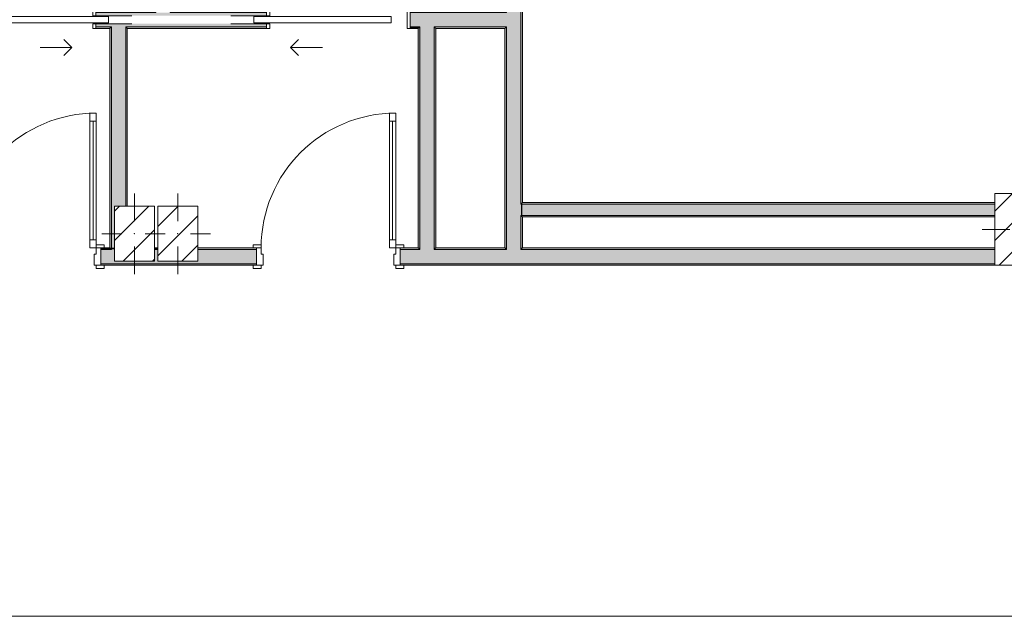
# Model space of a CAD drawing. Header units: millimetres. Extents: x -28277 to 305935, y -19284 to 4746.
# Tile 174 of 256: x 170954 to 177123, y -19284 to -15544. Entities that reach past the tile are written whole.
import ezdxf

# ---------------------------------------------------------------- set-up
doc = ezdxf.new("R2010")
doc.units = ezdxf.units.MM
doc.header["$MEASUREMENT"] = 0
doc.linetypes.add('Wipeout_Contour', pattern=[1000, 0, -1000])
for name, color, linetype in [('10_ESTR_Pilars', 7, 'Continuous'), ('12_FAÇ_Façana', 7, 'Continuous'), ('Puertas Archicad', 7, 'Continuous')]:
    doc.layers.add(name, color=color, linetype=linetype)
for name, color, linetype, lineweight in [('10_ESTR_Pilars_Pluma_Nº__20', 1, 'Continuous', 5), ('10_ESTR_Pilars_Pluma_Nº__28', 7, 'Continuous', 20), ('10_ESTR_Pilars_Pluma_Nº__42', 8, 'Continuous', 25), ('12_FAÇ_Façana_Pluma_Nº__1', 7, 'Continuous', 5), ('12_FAÇ_Façana_Pluma_Nº__7', 7, 'Continuous', 5), ('Puertas Archicad_Pluma_Nº__1', 7, 'Continuous', 5), ('Puertas Archicad_Pluma_Nº__7', 7, 'Continuous', 5)]:
    doc.layers.add(name, color=color, linetype=linetype, lineweight=lineweight)
for name, color, linetype, lineweight, true_color in [('12_FAÇ_Façana_Pluma_Nº__102', 7, 'Continuous', 5, 0xcccccc), ('12_FAÇ_Façana_Pluma_Nº__176', 7, 'Continuous', 15, 0x93a0c6), ('12_FAÇ_Façana_Pluma_Nº__3', 7, 'Continuous', 5, 0xa4a4a4), ('Puertas Archicad_Pluma_Nº__23', 7, 'Continuous', 5, 0xa4a4a6), ('Puertas Archicad_Pluma_Nº__3', 7, 'Continuous', 5, 0xa4a4a4)]:
    doc.layers.add(name, color=color, linetype=linetype, lineweight=lineweight, true_color=true_color)
pattern_1 = [(0, (0, 0), (0, 1558.8), [97.5, -802.5]), (0, (450, 779.4), (0, 1558.8), [97.5, -802.5]), (60, (0, 0), (-1350, 779.4), [97.5, -802.5]), (60, (900, 0), (-1350, 779.4), [97.5, -802.5]), (120, (97.5, 0), (1350, 779.4), [97.5, -802.5]), (120, (997.5, 0), (1350, 779.4), [97.5, -802.5]), (0, (0, 150), (0, 300), [0, -300, 0, -450]), (45, (150, 150), (-212.13, 212.13), [0, -225, 0, -375])]
pattern_2 = [(45, (184431.64, 0), (-91.9239, 91.9239), [])]

# ---------------------------------------------------------------- blocks, each defined once
blk = doc.blocks.new('Puerta 27_5')
at = {"layer": 'Puertas Archicad_Pluma_Nº__1', "color": 7, "linetype": 'Continuous', "lineweight": 5}
for p, q in [((382, 794), (382, 844)), ((382, 844), (422, 844)), ((422, 844), (422, 794)), ((422, 794), (382, 794)), ((402, 794), (402, 50)), ((-472, 0), (-472, 19)), ((-472, 19), (-422, 19)), ((-422, 0), (-472, 0)), ((-422, 0), (-450, 0)), ((-450, 0), (-450, -110)), ((-422, 19), (-422, 0)), ((-422, -40), (-422, 0)), ((382, 0), (382, 50)), ((382, 50), (422, 50)), ((422, 0), (382, 0)), ((422, 50), (422, 0)), ((422, 19), (472, 19)), ((422, 0), (422, 19)), ((472, 0), (422, 0)), ((450, 0), (422, 0)), ((422, 0), (422, -40)), ((450, -110), (450, 0)), ((472, 19), (472, 0)), ((-410, -40), (-422, -40)), ((-410, -110), (-410, -40)), ((422, -40), (410, -40)), ((410, -40), (410, -110)), ((-472, -129), (-472, -110)), ((-472, -110), (-422, -110)), ((-450, -110), (-410, -110)), ((-422, -110), (-422, -129)), ((410, -110), (450, -110)), ((422, -110), (472, -110)), ((422, -129), (422, -110)), ((472, -110), (472, -129)), ((-422, -129), (-472, -129)), ((472, -129), (422, -129))]:
    blk.add_line(p, q, dxfattribs=at)
at = {"layer": 'Puertas Archicad_Pluma_Nº__1', "color": 7, "linetype": 'Continuous', "lineweight": 5, "flags": 128}
for points in [[(402, 794), (402, 50), (382, 50), (382, 794)], [(422, 794), (422, 50), (402, 50), (402, 794)]]:
    blk.add_lwpolyline(points, close=True, dxfattribs=at)
at = {"layer": 'Puertas Archicad_Pluma_Nº__3', "color": 253, "linetype": 'Continuous', "lineweight": 5, "true_color": 0xa4a4a4}
blk.add_arc((422, 0), 844, 90, 180, dxfattribs=at)
at = {"layer": 'Puertas Archicad_Pluma_Nº__7', "color": 7, "linetype": 'Continuous', "lineweight": 5}
for p, q in [((-450, 0), (-472, 0)), ((-450, 0), (-472, 0)), ((-450, 0), (-450, -10)), ((-450, 0), (-450, -10)), ((450, 0), (450, -10)), ((450, 0), (450, -10)), ((450, 0), (472, 0)), ((450, 0), (472, 0)), ((-450, -10), (-450, -100)), ((-450, -10), (-450, -100)), ((450, -10), (450, -100)), ((450, -10), (450, -100)), ((-450, -110), (-472, -110)), ((-450, -110), (-472, -110)), ((-450, -100), (-450, -110)), ((-450, -100), (-450, -110)), ((450, -100), (450, -110)), ((450, -100), (450, -110)), ((450, -110), (472, -110)), ((450, -110), (472, -110))]:
    blk.add_line(p, q, dxfattribs=at)
blk = doc.blocks.new('Puerta 27_6')
at = {"layer": 'Puertas Archicad_Pluma_Nº__1', "color": 7, "linetype": 'Continuous', "lineweight": 5}
for p, q in [((382, 794), (382, 844)), ((382, 844), (422, 844)), ((422, 844), (422, 794)), ((422, 794), (382, 794)), ((402, 794), (402, 50)), ((-472, 0), (-472, 19)), ((-472, 19), (-422, 19)), ((-422, 0), (-472, 0)), ((-422, 0), (-450, 0)), ((-450, 0), (-450, -110)), ((-422, 19), (-422, 0)), ((-422, -40), (-422, 0)), ((382, 0), (382, 50)), ((382, 50), (422, 50)), ((422, 0), (382, 0)), ((422, 50), (422, 0)), ((422, 19), (472, 19)), ((422, 0), (422, 19)), ((472, 0), (422, 0)), ((450, 0), (422, 0)), ((422, 0), (422, -40)), ((450, -110), (450, 0)), ((472, 19), (472, 0)), ((-410, -40), (-422, -40)), ((-410, -110), (-410, -40)), ((422, -40), (410, -40)), ((410, -40), (410, -110)), ((-472, -129), (-472, -110)), ((-472, -110), (-422, -110)), ((-450, -110), (-410, -110)), ((-422, -110), (-422, -129)), ((410, -110), (450, -110)), ((422, -110), (472, -110)), ((422, -129), (422, -110)), ((472, -110), (472, -129)), ((-422, -129), (-472, -129)), ((472, -129), (422, -129))]:
    blk.add_line(p, q, dxfattribs=at)
at = {"layer": 'Puertas Archicad_Pluma_Nº__1', "color": 7, "linetype": 'Continuous', "lineweight": 5, "flags": 128}
for points in [[(402, 794), (402, 50), (382, 50), (382, 794)], [(422, 794), (422, 50), (402, 50), (402, 794)]]:
    blk.add_lwpolyline(points, close=True, dxfattribs=at)
at = {"layer": 'Puertas Archicad_Pluma_Nº__3', "color": 253, "linetype": 'Continuous', "lineweight": 5, "true_color": 0xa4a4a4}
blk.add_arc((422, 0), 844, 90, 180, dxfattribs=at)
at = {"layer": 'Puertas Archicad_Pluma_Nº__7', "color": 7, "linetype": 'Continuous', "lineweight": 5}
for p, q in [((-450, 0), (-472, 0)), ((-450, 0), (-472, 0)), ((-450, 0), (-450, -10)), ((-450, 0), (-450, -10)), ((450, 0), (450, -10)), ((450, 0), (450, -10)), ((450, 0), (472, 0)), ((450, 0), (472, 0)), ((-450, -10), (-450, -100)), ((-450, -10), (-450, -100)), ((450, -10), (450, -100)), ((450, -10), (450, -100)), ((-450, -110), (-472, -110)), ((-450, -110), (-472, -110)), ((-450, -100), (-450, -110)), ((-450, -100), (-450, -110)), ((450, -100), (450, -110)), ((450, -100), (450, -110)), ((450, -110), (472, -110)), ((450, -110), (472, -110))]:
    blk.add_line(p, q, dxfattribs=at)
blk = doc.blocks.new('Muro_76_7', base_point=(165556.3, -17084))
at = {"layer": '12_FAÇ_Façana_Pluma_Nº__102', "linetype": 'Continuous', "lineweight": 0, "true_color": 0xe5e5e5}
for points in [[(171528, -16984), (171461.2, -16984), (171461.2, -17074), (171528, -17074)], [(171528, -16984), (171528, -17074), (171618, -17074), (171618, -17059), (171548, -17059), (171548, -16984)], [(171798, -17059), (171618, -17059), (171618, -17074), (172438.5, -17074), (172438.5, -16984), (172069.5, -16984), (172069.5, -17059), (171819.5, -17059), (171819.5, -16984), (171798, -16984)], [(173460.8, -16984), (173338.5, -16984), (173338.5, -17074), (173460.8, -17074)], [(173550.8, -16984), (173460.8, -16984), (173460.8, -17074), (173550.8, -17074)], [(174003.7, -16984), (173550.8, -16984), (173550.8, -17074), (174003.7, -17074)], [(174093.7, -16984), (174003.7, -16984), (174003.7, -17074), (174093.7, -17074)], [(174093.7, -16984), (174093.7, -17074), (177063.7, -17074), (177063.7, -16984)]]:
    blk.add_hatch(color=254, dxfattribs=at).paths.add_polyline_path(points)
at = {"layer": '12_FAÇ_Façana_Pluma_Nº__176', "linetype": 'Continuous', "lineweight": 0, "true_color": 0x495063}
for points in [[(171461.2, -16984), (171518, -16984), (171518, -16974), (171461.2, -16974)], [(171528, -16974), (171518, -16974), (171518, -16984), (171528, -16984)], [(171819.5, -16974), (171798, -16974), (171798, -16984), (171819.5, -16984)], [(172069.5, -16984), (172438.5, -16984), (172438.5, -16974), (172069.5, -16974)], [(173338.5, -16984), (173450.8, -16984), (173450.8, -16974), (173338.5, -16974)], [(173460.8, -16974), (173450.8, -16974), (173450.8, -16984), (173460.8, -16984)], [(173560.8, -16974), (173550.8, -16974), (173550.8, -16984), (173560.8, -16984)], [(173993.7, -16974), (173560.8, -16974), (173560.8, -16984), (173993.7, -16984)], [(174003.7, -16974), (173993.7, -16974), (173993.7, -16984), (174003.7, -16984)], [(174103.7, -16974), (174093.7, -16974), (174093.7, -16984), (174103.7, -16984)], [(174103.7, -16974), (174103.7, -16984), (177063.7, -16984), (177063.7, -16974)], [(171461.2, -17074), (171461.2, -17084), (172438.5, -17084), (172438.5, -17074)], [(173338.5, -17074), (173338.5, -17084), (177063.7, -17084), (177063.7, -17074)]]:
    blk.add_hatch(color=251, dxfattribs=at).paths.add_polyline_path(points)
at = {"layer": '12_FAÇ_Façana_Pluma_Nº__7', "color": 7, "linetype": 'Continuous', "lineweight": 5}
for p, q in [((171461.2, -16974), (171483.2, -16974)), ((171461.2, -16974), (171461.2, -16984)), ((171528, -16984), (171461.2, -16984)), ((171461.2, -16984), (171461.2, -17074)), ((171528, -16974), (171528, -16984)), ((171819.5, -16984), (171798, -16984)), ((172438.5, -16984), (172069.5, -16984)), ((172438.5, -16974), (172416.5, -16974)), ((172438.5, -16974), (172438.5, -16984)), ((172438.5, -16984), (172438.5, -17074)), ((173338.5, -16974), (173360.5, -16974)), ((173338.5, -16974), (173338.5, -16984)), ((173460.8, -16984), (173338.5, -16984)), ((173338.5, -16984), (173338.5, -17074)), ((173460.8, -16974), (173460.8, -16984)), ((173550.8, -16984), (173550.8, -16974)), ((174003.7, -16984), (173550.8, -16984)), ((174003.7, -16974), (174003.7, -16984)), ((174093.7, -16984), (174093.7, -16974)), ((177063.7, -16984), (174093.7, -16984)), ((171461.2, -17074), (171528, -17074)), ((171461.2, -17074), (171461.2, -17084)), ((171461.2, -17084), (171483.2, -17084)), ((171528, -17074), (171618, -17074)), ((171618, -17074), (172438.5, -17074)), ((172438.5, -17084), (172416.5, -17084)), ((172438.5, -17074), (172438.5, -17084)), ((173338.5, -17074), (173460.8, -17074)), ((173338.5, -17074), (173338.5, -17084)), ((173338.5, -17084), (173360.5, -17084)), ((173460.8, -17074), (173550.8, -17074)), ((173550.8, -17074), (174003.7, -17074)), ((174003.7, -17074), (174093.7, -17074)), ((174093.7, -17074), (177063.7, -17074))]:
    blk.add_line(p, q, dxfattribs=at)
at = {"layer": '12_FAÇ_Façana_Pluma_Nº__7', "color": 7, "linetype": 'Continuous', "lineweight": 5, "flags": 128}
for points in [[(171518, -16974), (171461.2, -16974)], [(171819.5, -16974), (171798, -16974)], [(172438.5, -16974), (172069.5, -16974)], [(173450.8, -16974), (173338.5, -16974)], [(173993.7, -16974), (173560.8, -16974)], [(177063.7, -16974), (174103.7, -16974)], [(171461.2, -17084), (172438.5, -17084)], [(173338.5, -17084), (177063.7, -17084)]]:
    blk.add_lwpolyline(points, dxfattribs=at)
at = {"layer": 'Puertas Archicad', "color": 253, "linetype": 'Continuous', "lineweight": 5, "true_color": 0xa4a4a6, "zscale": 1000}
for name, p in [('Puerta 27_5', (171011.2, -16974)), ('Puerta 27_6', (172888.5, -16974))]:
    blk.add_blockref(name, p, dxfattribs=at)
blk = doc.blocks.new('Puerta Corredera Exterior 27_2')
at = {"layer": 'Puertas Archicad', "linetype": 'Continuous', "lineweight": 0, "true_color": 0xffffff}
h = blk.add_hatch(dxfattribs=at)
h.set_pattern_fill('Hormigón_en_Masa_0007', style=0, pattern_type=2)
h.set_pattern_definition(pattern_1)
h.paths.add_polyline_path([(428.1, 155), (428.1, 115), (528.1, 115), (528.1, 155)])
h = blk.add_hatch(dxfattribs=at)
h.set_pattern_fill('Hormigón_en_Masa_0007', style=0, pattern_type=2)
h.set_pattern_definition(pattern_1)
h.paths.add_polyline_path([(1602.1, 115), (1602.1, 155), (1502.1, 155), (1502.1, 115)])
at = {"layer": 'Puertas Archicad_Pluma_Nº__1', "color": 7, "linetype": 'Continuous', "lineweight": 5}
for p, q in [((428.1, 155), (528.1, 155)), ((428.1, 115), (428.1, 155)), ((528.1, 155), (528.1, 115)), ((528.1, 135), (1502.1, 135)), ((1502.1, 115), (1502.1, 155)), ((1502.1, 155), (1602.1, 155)), ((1602.1, 155), (1602.1, 115)), ((528.1, 115), (428.1, 115)), ((1602.1, 115), (1502.1, 115))]:
    blk.add_line(p, q, dxfattribs=at)
at = {"layer": 'Puertas Archicad_Pluma_Nº__1', "color": 7, "linetype": 'Continuous', "lineweight": 5, "flags": 128}
for points in [[(528.1, 155), (1502.1, 155), (1502.1, 135), (528.1, 135)], [(528.1, 135), (1502.1, 135), (1502.1, 115), (528.1, 115)]]:
    blk.add_lwpolyline(points, close=True, dxfattribs=at)
at = {"layer": 'Puertas Archicad_Pluma_Nº__3', "color": 253, "linetype": 'Continuous', "lineweight": 5, "true_color": 0xa4a4a4}
for p, q in [((1015.1, 255), (1215.1, 255)), ((1215.1, 255), (1165.1, 305)), ((1215.1, 255), (1165.1, 205))]:
    blk.add_line(p, q, dxfattribs=at)
at = {"layer": 'Puertas Archicad_Pluma_Nº__7', "color": 7, "linetype": 'Continuous', "lineweight": 5}
for p, q in [((-587, 110), (-577, 110)), ((-577, 0), (-577, 110)), ((587, 110), (577, 110)), ((577, 0), (577, 110))]:
    blk.add_line(p, q, dxfattribs=at)
blk = doc.blocks.new('Muro_78_7', base_point=(173993.7, -17084))
at = {"layer": '12_FAÇ_Façana_Pluma_Nº__102', "linetype": 'Continuous', "lineweight": 0, "true_color": 0xe5e5e5}
for points in [[(174003.7, -12269), (174093.7, -12269), (174093.7, -12169), (174003.7, -12169)], [(174003.7, -12319), (174093.7, -12319), (174093.7, -12269), (174003.7, -12269)], [(174003.7, -12339), (174093.7, -12339), (174093.7, -12319), (174003.7, -12319)], [(174003.7, -12473), (174093.7, -12473), (174093.7, -12339), (174003.7, -12339)], [(174003.7, -13709.4), (174093.7, -13709.4), (174093.7, -13647), (174003.7, -13647)], [(174003.7, -13709.4), (174003.7, -13799.4), (174093.7, -13799.4), (174093.7, -13709.4)], [(174003.7, -13799.4), (174003.7, -15499.4), (174093.7, -15499.4), (174093.7, -13799.4)], [(174003.7, -15499.4), (174003.7, -15589.4), (174093.7, -15589.4), (174093.7, -15499.4)], [(174003.7, -15589.4), (174003.7, -16701), (174093.7, -16701), (174093.7, -15589.4)], [(174003.7, -16701), (174003.7, -16771), (174093.7, -16771), (174093.7, -16701)], [(174003.7, -16771), (174003.7, -16974), (174093.7, -16974), (174093.7, -16771)], [(174093.7, -16974), (174003.7, -16974), (174003.7, -16984), (174093.7, -16984)]]:
    blk.add_hatch(color=254, dxfattribs=at).paths.add_polyline_path(points)
at = {"layer": '12_FAÇ_Façana_Pluma_Nº__176', "linetype": 'Continuous', "lineweight": 0, "true_color": 0x495063}
for points in [[(174003.7, -12339), (173993.7, -12339), (173993.7, -12473), (174003.7, -12473)], [(174093.7, -12339), (174093.7, -12473), (174103.7, -12473), (174103.7, -12339)], [(174103.7, -12483), (174103.7, -12473), (174093.7, -12473), (173993.7, -12473), (173993.7, -12483)], [(174103.7, -13647), (174103.7, -13637), (173993.7, -13637), (173993.7, -13647), (174093.7, -13647)], [(173993.7, -13647), (173993.7, -13699.4), (174003.7, -13699.4), (174003.7, -13647)], [(174093.7, -16691), (174103.7, -16691), (174103.7, -13647), (174093.7, -13647)], [(173993.7, -13699.4), (173993.7, -13709.4), (174003.7, -13709.4), (174003.7, -13699.4)], [(173993.7, -13799.4), (173993.7, -13809.4), (174003.7, -13809.4), (174003.7, -13799.4)], [(173993.7, -13809.4), (173993.7, -15489.4), (174003.7, -15489.4), (174003.7, -13809.4)], [(173993.7, -15489.4), (173993.7, -15499.4), (174003.7, -15499.4), (174003.7, -15489.4)], [(173993.7, -15589.4), (173993.7, -15599.4), (174003.7, -15599.4), (174003.7, -15589.4)], [(173993.7, -15599.4), (173993.7, -16974), (174003.7, -16974), (174003.7, -15599.4)], [(174093.7, -16691), (174093.7, -16701), (174103.7, -16701), (174103.7, -16691)], [(174093.7, -16771), (174093.7, -16781), (174103.7, -16781), (174103.7, -16771)], [(174093.7, -16781), (174093.7, -16974), (174103.7, -16974), (174103.7, -16781)]]:
    blk.add_hatch(color=251, dxfattribs=at).paths.add_polyline_path(points)
at = {"layer": '12_FAÇ_Façana_Pluma_Nº__7', "color": 7, "linetype": 'Continuous', "lineweight": 5}
for p, q in [((174003.7, -12169), (174003.7, -12269)), ((174093.7, -12269), (174093.7, -12169)), ((174003.7, -12269), (174003.7, -12319)), ((174093.7, -12319), (174093.7, -12269)), ((174003.7, -12319), (174003.7, -12339)), ((174093.7, -12339), (174093.7, -12319)), ((174003.7, -12339), (174003.7, -12473)), ((174093.7, -12473), (174093.7, -12339)), ((173993.7, -12473), (173993.7, -12483)), ((174093.7, -12473), (173993.7, -12473)), ((173993.7, -12483), (174103.7, -12483)), ((174103.7, -12473), (174103.7, -12483)), ((173993.7, -13637), (174103.7, -13637)), ((173993.7, -13647), (173993.7, -13637)), ((174093.7, -13647), (173993.7, -13647)), ((174003.7, -13647), (174003.7, -13709.4)), ((174093.7, -13709.4), (174093.7, -13647)), ((174103.7, -13647), (174103.7, -13637)), ((174003.7, -13709.4), (173993.7, -13709.4)), ((174093.7, -13799.4), (174093.7, -13709.4)), ((173993.7, -13799.4), (174003.7, -13799.4)), ((174003.7, -13799.4), (174003.7, -15499.4)), ((174093.7, -15499.4), (174093.7, -13799.4)), ((174003.7, -15499.4), (173993.7, -15499.4)), ((174093.7, -15589.4), (174093.7, -15499.4)), ((173993.7, -15589.4), (174003.7, -15589.4)), ((174003.7, -15589.4), (174003.7, -16701)), ((174093.7, -16701), (174093.7, -15589.4)), ((174003.7, -16701), (174003.7, -16771)), ((174103.7, -16701), (174093.7, -16701)), ((174003.7, -16771), (174003.7, -16974)), ((174093.7, -16771), (174103.7, -16771)), ((174093.7, -16974), (174093.7, -16771)), ((174003.7, -16974), (174003.7, -16984)), ((174093.7, -16984), (174093.7, -16974))]:
    blk.add_line(p, q, dxfattribs=at)
at = {"layer": '12_FAÇ_Façana_Pluma_Nº__7', "color": 7, "linetype": 'Continuous', "lineweight": 5, "flags": 128}
for points in [[(173993.7, -12339), (173993.7, -12473)], [(174103.7, -12473), (174103.7, -12339)], [(173993.7, -13647), (173993.7, -13699.4)], [(174103.7, -16691), (174103.7, -13647)], [(173993.7, -13809.4), (173993.7, -15489.4)], [(173993.7, -15599.4), (173993.7, -16974)], [(174103.7, -16974), (174103.7, -16781)]]:
    blk.add_lwpolyline(points, dxfattribs=at)
at = {"layer": 'Puertas Archicad', "color": 253, "linetype": 'Continuous', "lineweight": 5, "true_color": 0xa4a4a6, "zscale": 1000, "rotation": 270}
blk.add_blockref('Puerta Corredera Exterior 27_2', (173993.7, -13060), dxfattribs=at)
blk = doc.blocks.new('Puerta Corredera Empotrada 27_4')
at = {"layer": 'Puertas Archicad', "linetype": 'Continuous', "lineweight": 0, "true_color": 0xffffff}
h = blk.add_hatch(dxfattribs=at)
h.set_pattern_fill('Hormigón_en_Masa_0007', style=0, pattern_type=2)
h.set_pattern_definition(pattern_1)
h.paths.add_polyline_path([(-330, -35), (-330, -75), (530, -75), (530, -35)])
at = {"layer": 'Puertas Archicad_Pluma_Nº__23', "color": 253, "linetype": 'Continuous', "lineweight": 5, "true_color": 0xa4a4a6}
for p, q in [((-430, 0), (-450, 0)), ((-450, 0), (-450, -110)), ((-430, -110), (-430, 0)), ((450, 0), (430, 0)), ((430, 0), (430, -30)), ((450, -30), (450, 0)), ((430, -30), (450, -30)), ((-450, -110), (-430, -110)), ((450, -80), (430, -80)), ((430, -80), (430, -110)), ((430, -110), (450, -110)), ((450, -110), (450, -80))]:
    blk.add_line(p, q, dxfattribs=at)
at = {"layer": 'Puertas Archicad_Pluma_Nº__3', "color": 253, "linetype": 'Continuous', "lineweight": 5, "true_color": 0xa4a4a4}
for p, q in [((300, 120), (250, 170)), ((100, 120), (300, 120)), ((300, 120), (250, 70)), ((-330, -35), (530, -35)), ((-330, -75), (-330, -35)), ((530, -35), (530, -75)), ((530, -75), (-330, -75))]:
    blk.add_line(p, q, dxfattribs=at)
at = {"layer": 'Puertas Archicad_Pluma_Nº__7', "color": 7, "linetype": 'Continuous', "lineweight": 5}
for p, q in [((-450, -10), (-450, 0)), ((-450, -10), (-450, 0)), ((450, -10), (450, 0)), ((450, -10), (450, 0)), ((-450, -100), (-450, -10)), ((-450, -100), (-450, -10)), ((450, -30), (450, -10)), ((450, -30), (450, -10)), ((-450, -110), (-450, -100)), ((-450, -110), (-450, -100)), ((450, -100), (450, -80)), ((450, -100), (450, -80)), ((450, -110), (450, -100)), ((450, -110), (450, -100))]:
    blk.add_line(p, q, dxfattribs=at)
blk = doc.blocks.new('Puerta Corredera Empotrada 27_5')
at = {"layer": 'Puertas Archicad', "linetype": 'Continuous', "lineweight": 0, "true_color": 0xffffff}
h = blk.add_hatch(dxfattribs=at)
h.set_pattern_fill('Hormigón_en_Masa_0007', style=0, pattern_type=2)
h.set_pattern_definition(pattern_1)
h.paths.add_polyline_path([(-330, -35), (-330, -75), (530, -75), (530, -35)])
at = {"layer": 'Puertas Archicad_Pluma_Nº__23', "color": 253, "linetype": 'Continuous', "lineweight": 5, "true_color": 0xa4a4a6}
for p, q in [((-430, 0), (-450, 0)), ((-450, 0), (-450, -110)), ((-430, -110), (-430, 0)), ((450, 0), (430, 0)), ((430, 0), (430, -30)), ((450, -30), (450, 0)), ((430, -30), (450, -30)), ((-450, -110), (-430, -110)), ((450, -80), (430, -80)), ((430, -80), (430, -110)), ((430, -110), (450, -110)), ((450, -110), (450, -80))]:
    blk.add_line(p, q, dxfattribs=at)
at = {"layer": 'Puertas Archicad_Pluma_Nº__3', "color": 253, "linetype": 'Continuous', "lineweight": 5, "true_color": 0xa4a4a4}
for p, q in [((300, 120), (250, 170)), ((100, 120), (300, 120)), ((300, 120), (250, 70)), ((-330, -35), (530, -35)), ((-330, -75), (-330, -35)), ((530, -35), (530, -75)), ((530, -75), (-330, -75))]:
    blk.add_line(p, q, dxfattribs=at)
at = {"layer": 'Puertas Archicad_Pluma_Nº__7', "color": 7, "linetype": 'Continuous', "lineweight": 5}
for p, q in [((-450, -10), (-450, 0)), ((-450, -10), (-450, 0)), ((450, -10), (450, 0)), ((450, -10), (450, 0)), ((-450, -100), (-450, -10)), ((-450, -100), (-450, -10)), ((450, -30), (450, -10)), ((450, -30), (450, -10)), ((-450, -110), (-450, -100)), ((-450, -110), (-450, -100)), ((450, -100), (450, -80)), ((450, -100), (450, -80)), ((450, -110), (450, -100)), ((450, -110), (450, -100))]:
    blk.add_line(p, q, dxfattribs=at)
blk = doc.blocks.new('Muro_88_7', base_point=(173993.7, -15599.4))
at = {"layer": '12_FAÇ_Façana_Pluma_Nº__102', "linetype": 'Continuous', "lineweight": 0, "true_color": 0xe5e5e5}
for points in [[(168815.5, -15499.4), (168815.5, -15589.4), (168825.5, -15589.4), (168825.5, -15499.4)], [(168825.5, -15519.4), (169631.1, -15519.4), (169631.1, -15499.4), (168825.5, -15499.4)], [(171431.1, -15499.4), (171431.1, -15519.4), (171528, -15519.4), (171528, -15499.4)], [(171528, -15499.4), (171528, -15519.4), (171618, -15519.4), (171618, -15499.4)], [(171618, -15499.4), (171618, -15519.4), (171807.5, -15519.4), (171807.5, -15499.4)], [(171807.5, -15499.4), (171807.5, -15519.4), (171897.5, -15519.4), (171897.5, -15499.4)], [(172500.7, -15499.4), (171897.5, -15499.4), (171897.5, -15519.4), (172276.1, -15519.4), (172500.7, -15519.4)], [(173460.8, -15499.4), (173400.7, -15499.4), (173400.7, -15589.4), (173460.8, -15589.4)], [(173460.8, -15589.4), (173550.8, -15589.4), (173550.8, -15499.4), (173460.8, -15499.4)], [(173550.8, -15589.4), (173993.7, -15589.4), (173993.7, -15499.4), (173550.8, -15499.4)], [(173993.7, -15499.4), (173993.7, -15589.4), (174003.7, -15589.4), (174003.7, -15499.4)], [(168825.5, -15569.4), (168825.5, -15589.4), (169631.1, -15589.4), (169631.1, -15569.4)], [(171431.1, -15589.4), (171528, -15589.4), (171528, -15569.4), (171431.1, -15569.4)], [(171528, -15589.4), (171618, -15589.4), (171618, -15569.4), (171528, -15569.4)], [(171618, -15589.4), (171807.5, -15589.4), (171807.5, -15569.4), (171618, -15569.4)], [(171807.5, -15589.4), (171897.5, -15589.4), (171897.5, -15569.4), (171807.5, -15569.4)], [(171897.5, -15569.4), (171897.5, -15589.4), (172500.7, -15589.4), (172500.7, -15569.4), (172276.1, -15569.4)]]:
    blk.add_hatch(color=254, dxfattribs=at).paths.add_polyline_path(points)
at = {"layer": '12_FAÇ_Façana_Pluma_Nº__176', "linetype": 'Continuous', "lineweight": 0, "true_color": 0x495063}
for points in [[(168825.5, -15489.4), (168825.5, -15499.4), (169631.1, -15499.4), (169631.1, -15489.4)], [(171797.5, -15489.4), (171431.1, -15489.4), (171431.1, -15499.4), (171797.5, -15499.4)], [(171797.5, -15499.4), (171807.5, -15499.4), (171807.5, -15489.4), (171797.5, -15489.4)], [(171897.5, -15499.4), (171907.5, -15499.4), (171907.5, -15489.4), (171897.5, -15489.4)], [(172500.7, -15489.4), (171907.5, -15489.4), (171907.5, -15499.4), (172500.7, -15499.4)], [(173993.7, -15489.4), (173400.7, -15489.4), (173400.7, -15499.4), (173993.7, -15499.4)], [(168825.5, -15589.4), (168825.5, -15599.4), (169631.1, -15599.4), (169631.1, -15589.4)], [(171431.1, -15599.4), (171518, -15599.4), (171518, -15589.4), (171431.1, -15589.4)], [(171518, -15599.4), (171528, -15599.4), (171528, -15589.4), (171518, -15589.4)], [(171618, -15599.4), (171628, -15599.4), (171628, -15589.4), (171618, -15589.4)], [(172500.7, -15589.4), (171628, -15589.4), (171628, -15599.4), (172500.7, -15599.4)], [(173400.7, -15589.4), (173400.7, -15599.4), (173450.8, -15599.4), (173450.8, -15589.4)], [(173450.8, -15599.4), (173460.8, -15599.4), (173460.8, -15589.4), (173450.8, -15589.4)], [(173550.8, -15599.4), (173560.8, -15599.4), (173560.8, -15589.4), (173550.8, -15589.4)], [(173560.8, -15599.4), (173993.7, -15599.4), (173993.7, -15589.4), (173560.8, -15589.4)]]:
    blk.add_hatch(color=251, dxfattribs=at).paths.add_polyline_path(points)
at = {"layer": '12_FAÇ_Façana_Pluma_Nº__3', "color": 253, "linetype": 'Continuous', "lineweight": 5, "true_color": 0xa4a4a4}
for p, q in [((168786.1, -15519.4), (169631.1, -15519.4)), ((168786.1, -15569.4), (168786.1, -15519.4)), ((171655.7, -15519.4), (171431.1, -15519.4)), ((172276.1, -15519.4), (172500.7, -15519.4)), ((169631.1, -15569.4), (168786.1, -15569.4)), ((171431.1, -15569.4), (171655.7, -15569.4)), ((172500.7, -15569.4), (172276.1, -15569.4))]:
    blk.add_line(p, q, dxfattribs=at)
at = {"layer": '12_FAÇ_Façana_Pluma_Nº__7', "color": 7, "linetype": 'Continuous', "lineweight": 5}
for p, q in [((168825.5, -15499.4), (168815.5, -15499.4)), ((169631.1, -15499.4), (168825.5, -15499.4)), ((169631.1, -15489.4), (169631.1, -15499.4)), ((169631.1, -15499.4), (169631.1, -15519.4)), ((171431.1, -15489.4), (171431.1, -15499.4)), ((171528, -15499.4), (171431.1, -15499.4)), ((171431.1, -15499.4), (171431.1, -15519.4)), ((171618, -15499.4), (171528, -15499.4)), ((171807.5, -15499.4), (171618, -15499.4)), ((171807.5, -15489.4), (171807.5, -15499.4)), ((171897.5, -15499.4), (171897.5, -15489.4)), ((172500.7, -15499.4), (171897.5, -15499.4)), ((172500.7, -15489.4), (172500.7, -15499.4)), ((172500.7, -15499.4), (172500.7, -15519.4)), ((173400.7, -15489.4), (173400.7, -15499.4)), ((173460.8, -15499.4), (173400.7, -15499.4)), ((173400.7, -15499.4), (173400.7, -15589.4)), ((173550.8, -15499.4), (173460.8, -15499.4)), ((173993.7, -15499.4), (173550.8, -15499.4)), ((174003.7, -15499.4), (173993.7, -15499.4)), ((168815.5, -15589.4), (168825.5, -15589.4)), ((168825.5, -15589.4), (169631.1, -15589.4)), ((169631.1, -15569.4), (169631.1, -15589.4)), ((169631.1, -15589.4), (169631.1, -15599.4)), ((171431.1, -15569.4), (171431.1, -15589.4)), ((171431.1, -15589.4), (171528, -15589.4)), ((171431.1, -15589.4), (171431.1, -15599.4)), ((171528, -15589.4), (171528, -15599.4)), ((171618, -15599.4), (171618, -15589.4)), ((171618, -15589.4), (171807.5, -15589.4)), ((171807.5, -15589.4), (171897.5, -15589.4)), ((171897.5, -15589.4), (172500.7, -15589.4)), ((172500.7, -15569.4), (172500.7, -15589.4)), ((172500.7, -15589.4), (172500.7, -15599.4)), ((173400.7, -15589.4), (173460.8, -15589.4)), ((173400.7, -15589.4), (173400.7, -15599.4)), ((173460.8, -15589.4), (173460.8, -15599.4)), ((173550.8, -15599.4), (173550.8, -15589.4)), ((173550.8, -15589.4), (173993.7, -15589.4)), ((173993.7, -15589.4), (174003.7, -15589.4))]:
    blk.add_line(p, q, dxfattribs=at)
at = {"layer": '12_FAÇ_Façana_Pluma_Nº__7', "color": 7, "linetype": 'Continuous', "lineweight": 5, "flags": 128}
for points in [[(169631.1, -15489.4), (168825.5, -15489.4)], [(171797.5, -15489.4), (171431.1, -15489.4)], [(172500.7, -15489.4), (171907.5, -15489.4)], [(173993.7, -15489.4), (173400.7, -15489.4)], [(168825.5, -15599.4), (169631.1, -15599.4)], [(171431.1, -15599.4), (171518, -15599.4)], [(171628, -15599.4), (172500.7, -15599.4)], [(173400.7, -15599.4), (173450.8, -15599.4)], [(173560.8, -15599.4), (173993.7, -15599.4)]]:
    blk.add_lwpolyline(points, dxfattribs=at)
at = {"layer": 'Puertas Archicad', "color": 253, "linetype": 'Continuous', "lineweight": 5, "true_color": 0xa4a4a6, "zscale": 1000, "rotation": 180}
for p in [(170081.1, -15599.4), (172950.7, -15599.4)]:
    blk.add_blockref('Puerta Corredera Empotrada 27_4', p, dxfattribs=at)
at = {"layer": 'Puertas Archicad', "color": 253, "linetype": 'Continuous', "lineweight": 5, "true_color": 0xa4a4a6, "xscale": -1, "zscale": 1000, "rotation": 180}
blk.add_blockref('Puerta Corredera Empotrada 27_5', (170981.1, -15599.4), dxfattribs=at)
blk = doc.blocks.new('Muro_89_7', base_point=(171518, -17084))
at = {"layer": '12_FAÇ_Façana_Pluma_Nº__102', "linetype": 'Continuous', "lineweight": 0, "true_color": 0xe5e5e5}
for points in [[(171528, -15599.4), (171618, -15599.4), (171618, -15589.4), (171528, -15589.4)], [(171618, -15599.4), (171528, -15599.4), (171528, -16974), (171548, -16974), (171548, -16714), (171618, -16714)], [(171528, -16974), (171528, -16984), (171548, -16984), (171548, -16974)]]:
    blk.add_hatch(color=254, dxfattribs=at).paths.add_polyline_path(points)
at = {"layer": '12_FAÇ_Façana_Pluma_Nº__176', "linetype": 'Continuous', "lineweight": 0, "true_color": 0x495063}
for points in [[(171518, -15599.4), (171518, -16974), (171528, -16974), (171528, -15599.4)], [(171618, -16714), (171628, -16714), (171628, -15599.4), (171618, -15599.4)]]:
    blk.add_hatch(color=251, dxfattribs=at).paths.add_polyline_path(points)
at = {"layer": '12_FAÇ_Façana_Pluma_Nº__7', "color": 7, "linetype": 'Continuous', "lineweight": 5}
for p, q in [((171528, -15589.4), (171528, -15599.4)), ((171528, -15599.4), (171528, -16974)), ((171618, -15599.4), (171618, -15589.4)), ((171618, -16714), (171618, -15599.4)), ((171528, -16974), (171528, -16984))]:
    blk.add_line(p, q, dxfattribs=at)
at = {"layer": '12_FAÇ_Façana_Pluma_Nº__7', "color": 7, "linetype": 'Continuous', "lineweight": 5, "flags": 128}
for points in [[(171518, -15599.4), (171518, -16974)], [(171628, -16714), (171628, -15599.4)]]:
    blk.add_lwpolyline(points, dxfattribs=at)
blk = doc.blocks.new('Muro_90_7', base_point=(173450.8, -17084))
at = {"layer": '12_FAÇ_Façana_Pluma_Nº__102', "linetype": 'Continuous', "lineweight": 0, "true_color": 0xe5e5e5}
for points in [[(173460.8, -15599.4), (173550.8, -15599.4), (173550.8, -15589.4), (173460.8, -15589.4)], [(173550.8, -16974), (173550.8, -15599.4), (173460.8, -15599.4), (173460.8, -16974)], [(173550.8, -16974), (173460.8, -16974), (173460.8, -16984), (173550.8, -16984)]]:
    blk.add_hatch(color=254, dxfattribs=at).paths.add_polyline_path(points)
at = {"layer": '12_FAÇ_Façana_Pluma_Nº__176', "linetype": 'Continuous', "lineweight": 0, "true_color": 0x495063}
for points in [[(173450.8, -15599.4), (173450.8, -16974), (173460.8, -16974), (173460.8, -15599.4)], [(173560.8, -16974), (173560.8, -15599.4), (173550.8, -15599.4), (173550.8, -16974)]]:
    blk.add_hatch(color=251, dxfattribs=at).paths.add_polyline_path(points)
at = {"layer": '12_FAÇ_Façana_Pluma_Nº__7', "color": 7, "linetype": 'Continuous', "lineweight": 5}
for p, q in [((173460.8, -15589.4), (173460.8, -15599.4)), ((173460.8, -15599.4), (173460.8, -16974)), ((173550.8, -15599.4), (173550.8, -15589.4)), ((173550.8, -16974), (173550.8, -15599.4)), ((173460.8, -16974), (173460.8, -16984)), ((173550.8, -16984), (173550.8, -16974))]:
    blk.add_line(p, q, dxfattribs=at)
at = {"layer": '12_FAÇ_Façana_Pluma_Nº__7', "color": 7, "linetype": 'Continuous', "lineweight": 5, "flags": 128}
for points in [[(173450.8, -15599.4), (173450.8, -16974)], [(173560.8, -16974), (173560.8, -15599.4)]]:
    blk.add_lwpolyline(points, dxfattribs=at)
blk = doc.blocks.new('Muro_92_7', base_point=(180682.7, -16691))
at = {"layer": '12_FAÇ_Façana_Pluma_Nº__102', "linetype": 'Continuous', "lineweight": 0, "true_color": 0xe5e5e5}
for points in [[(174093.7, -16701), (174093.7, -16771), (174103.7, -16771), (174103.7, -16701)], [(174103.7, -16701), (174103.7, -16771), (177063.7, -16771), (177063.7, -16701)]]:
    blk.add_hatch(color=254, dxfattribs=at).paths.add_polyline_path(points)
at = {"layer": '12_FAÇ_Façana_Pluma_Nº__176', "linetype": 'Continuous', "lineweight": 0, "true_color": 0x495063}
for points in [[(174103.7, -16691), (174103.7, -16701), (177063.7, -16701), (177063.7, -16691)], [(174103.7, -16781), (177063.7, -16781), (177063.7, -16771), (174103.7, -16771)]]:
    blk.add_hatch(color=251, dxfattribs=at).paths.add_polyline_path(points)
at = {"layer": '12_FAÇ_Façana_Pluma_Nº__7', "color": 7, "linetype": 'Continuous', "lineweight": 5}
for p, q in [((174103.7, -16701), (174093.7, -16701)), ((177063.7, -16701), (174103.7, -16701)), ((174093.7, -16771), (174103.7, -16771)), ((174103.7, -16771), (177063.7, -16771))]:
    blk.add_line(p, q, dxfattribs=at)
at = {"layer": '12_FAÇ_Façana_Pluma_Nº__7', "color": 7, "linetype": 'Continuous', "lineweight": 5, "flags": 128}
for points in [[(177063.7, -16691), (174103.7, -16691)], [(174103.7, -16781), (177063.7, -16781)]]:
    blk.add_lwpolyline(points, dxfattribs=at)
blk = doc.blocks.new('Pilar_29_7', base_point=(171673, -16886.5))
at = {"color": 254, "linetype": 'Wipeout_Contour', "lineweight": 0, "ltscale": 690006.581887}
blk.add_wipeout([(171548, -17059), (171798, -17059), (171798, -16714), (171548, -16714)], dxfattribs=at).dxf.layer = '10_ESTR_Pilars'
at = {"layer": '10_ESTR_Pilars_Pluma_Nº__42', "linetype": 'Continuous', "lineweight": 25}
h = blk.add_hatch(dxfattribs=at)
h.set_pattern_fill('00_GCT_trama_45º_e1_400__03', color=8, style=0, pattern_type=2)
h.set_pattern_definition(pattern_2)
h.paths.add_polyline_path([(171548, -17059), (171798, -17059), (171798, -16714), (171548, -16714)])
at = {"layer": '10_ESTR_Pilars_Pluma_Nº__20', "color": 1, "linetype": 'Continuous', "lineweight": 5}
for p, q in [((171673, -16806.5), (171673, -16634)), ((171593, -16886.5), (171468, -16886.5)), ((171753, -16886.5), (171878, -16886.5)), ((171673, -16966.5), (171673, -17139))]:
    blk.add_line(p, q, dxfattribs=at)
blk.add_point((171673, -16886.5), dxfattribs=at)
at = {"layer": '10_ESTR_Pilars_Pluma_Nº__28', "color": 7, "linetype": 'Continuous', "lineweight": 20, "flags": 128}
blk.add_lwpolyline([(171548, -17059), (171798, -17059), (171798, -16714), (171548, -16714)], close=True, dxfattribs=at)
blk = doc.blocks.new('Pilar_30_7', base_point=(171944.5, -16886.5))
at = {"color": 254, "linetype": 'Wipeout_Contour', "lineweight": 0, "ltscale": 691086.994475}
blk.add_wipeout([(171819.5, -17059), (172069.5, -17059), (172069.5, -16714), (171819.5, -16714)], dxfattribs=at).dxf.layer = '10_ESTR_Pilars'
at = {"layer": '10_ESTR_Pilars_Pluma_Nº__42', "linetype": 'Continuous', "lineweight": 25}
h = blk.add_hatch(dxfattribs=at)
h.set_pattern_fill('00_GCT_trama_45º_e1_400__03', color=8, style=0, pattern_type=2)
h.set_pattern_definition(pattern_2)
h.paths.add_polyline_path([(171819.5, -17059), (172069.5, -17059), (172069.5, -16714), (171819.5, -16714)])
at = {"layer": '10_ESTR_Pilars_Pluma_Nº__20', "color": 1, "linetype": 'Continuous', "lineweight": 5}
for p, q in [((171944.5, -16806.5), (171944.5, -16634)), ((171864.5, -16886.5), (171739.5, -16886.5)), ((172024.5, -16886.5), (172149.5, -16886.5)), ((171944.5, -16966.5), (171944.5, -17139))]:
    blk.add_line(p, q, dxfattribs=at)
blk.add_point((171944.5, -16886.5), dxfattribs=at)
at = {"layer": '10_ESTR_Pilars_Pluma_Nº__28', "color": 7, "linetype": 'Continuous', "lineweight": 20, "flags": 128}
blk.add_lwpolyline([(171819.5, -17059), (172069.5, -17059), (172069.5, -16714), (171819.5, -16714)], close=True, dxfattribs=at)
blk = doc.blocks.new('Pilar_31_7', base_point=(177238.7, -16859))
at = {"color": 254, "linetype": 'Wipeout_Contour', "lineweight": 0, "ltscale": 712155.59805}
blk.add_wipeout([(177063.7, -17084), (177413.7, -17084), (177413.7, -16634), (177063.7, -16634)], dxfattribs=at).dxf.layer = '10_ESTR_Pilars'
at = {"layer": '10_ESTR_Pilars_Pluma_Nº__42', "linetype": 'Continuous', "lineweight": 25}
h = blk.add_hatch(dxfattribs=at)
h.set_pattern_fill('00_GCT_trama_45º_e1_400__03', color=8, style=0, pattern_type=2)
h.set_pattern_definition(pattern_2)
h.paths.add_polyline_path([(177063.7, -17084), (177413.7, -17084), (177413.7, -16634), (177063.7, -16634)])
at = {"layer": '10_ESTR_Pilars_Pluma_Nº__20', "color": 1, "linetype": 'Continuous', "lineweight": 5}
for p, q in [((177238.7, -16779), (177238.7, -16554)), ((177158.7, -16859), (176983.7, -16859)), ((177318.7, -16859), (177493.7, -16859)), ((177238.7, -16939), (177238.7, -17164))]:
    blk.add_line(p, q, dxfattribs=at)
blk.add_point((177238.7, -16859), dxfattribs=at)
at = {"layer": '10_ESTR_Pilars_Pluma_Nº__28', "color": 7, "linetype": 'Continuous', "lineweight": 20, "flags": 128}
blk.add_lwpolyline([(177063.7, -17084), (177413.7, -17084), (177413.7, -16634), (177063.7, -16634)], close=True, dxfattribs=at)

msp = doc.modelspace()

# ---------------------------------------------------------------- linework, layer by layer
at = {"layer": '12_FAÇ_Façana_Pluma_Nº__1', "color": 7, "linetype": 'Continuous', "lineweight": 5}
msp.add_line((153293.905, -19283.976), (198410.605, -19283.976), dxfattribs=at)

# ---------------------------------------------------------------- block references
at = {"layer": '12_FAÇ_Façana', "color": 7, "lineweight": 20}
for name, p in [('Muro_78_7', (173993.749, -17083.976)), ('Muro_88_7', (173993.749, -15599.377)), ('Muro_89_7', (171518.047, -17083.976)), ('Muro_90_7', (173450.805, -17083.976)), ('Muro_76_7', (165556.251, -17083.976)), ('Muro_92_7', (180682.749, -16690.976))]:
    msp.add_blockref(name, p, dxfattribs=at)

# ---------------------------------------------------------------- next in the draw order: block references
at = {"layer": '10_ESTR_Pilars', "color": 7, "lineweight": 20}
for name, p in [('Pilar_31_7', (177238.749, -16858.976)), ('Pilar_29_7', (171673.047, -16886.476))]:
    msp.add_blockref(name, p, dxfattribs=at)

# ---------------------------------------------------------------- next in the draw order: block references
msp.add_blockref('Pilar_30_7', (171944.452, -16886.476), dxfattribs=at)

doc.saveas('drawing.dxf')
